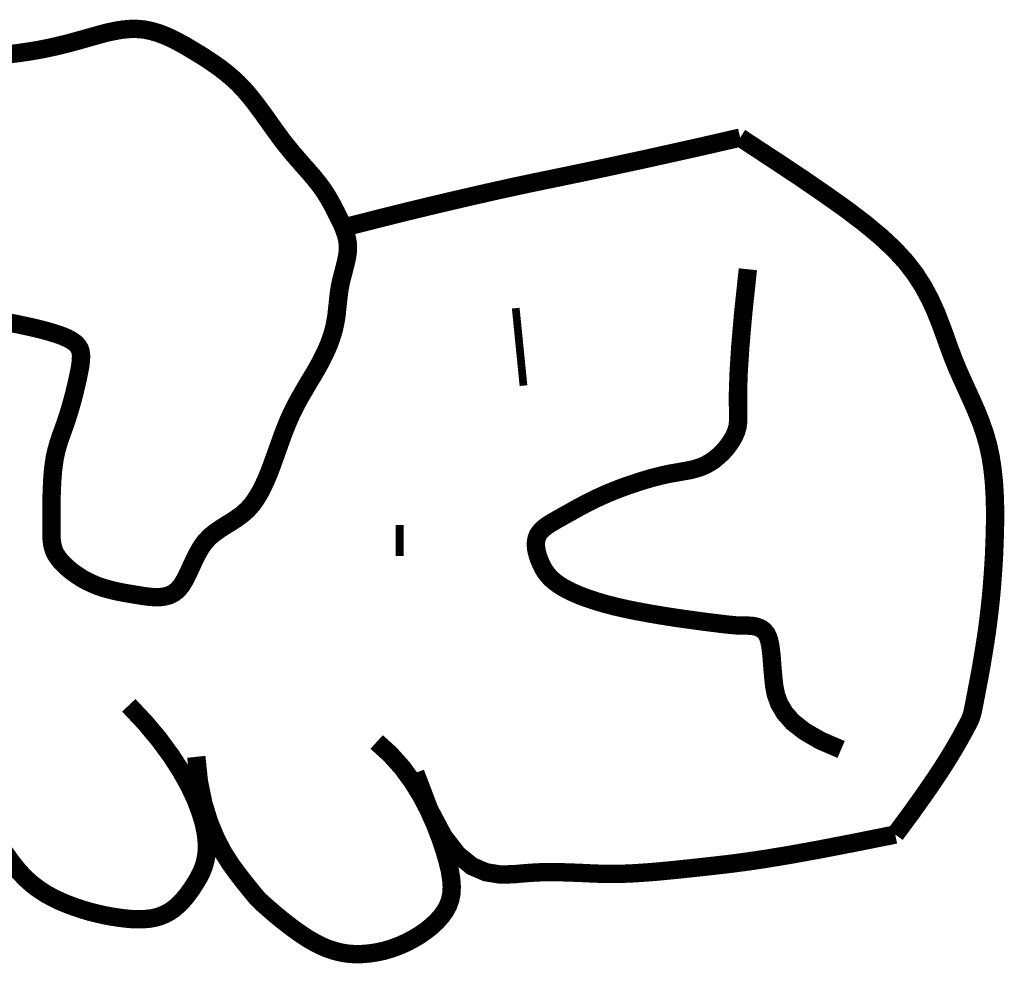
# Model space of a CAD drawing. Header units: inches. Extents: x 1.1 to 12.1, y -2.2 to 6.3.
# Tile 5 of 150: x 2.959 to 3.083, y -1.144 to -1.026. Entities that reach past the tile are written whole.
import ezdxf

# ---------------------------------------------------------------- set-up
doc = ezdxf.new("R2010")
doc.units = ezdxf.units.IN
doc.header["$MEASUREMENT"] = 0
doc.layers.add('FACE', color=160, linetype='Continuous')

msp = doc.modelspace()

# ---------------------------------------------------------------- linework, layer by layer
at = {"layer": 'FACE', "color": 5}
for points, const_width in [([(2.95807, -1.03001), (2.95932, -1.02985), (2.96051, -1.02968), (2.96162, -1.02949), (2.96267, -1.02929), (2.96367, -1.02907), (2.96461, -1.02885), (2.96552, -1.02862), (2.9664, -1.02838), (2.96726, -1.02814), (2.96811, -1.0279), (2.96896, -1.02766), (2.9698, -1.02743), (2.97065, -1.02722), (2.9715, -1.02705), (2.97235, -1.02692), (2.9732, -1.02685), (2.97405, -1.02685), (2.9749, -1.02692), (2.97574, -1.02709), (2.97659, -1.02733), (2.97743, -1.02764), (2.97827, -1.02801), (2.9791, -1.02843), (2.97992, -1.02887), (2.98073, -1.02935), (2.98153, -1.02983), (2.98231, -1.03031), (2.98307, -1.03081), (2.98382, -1.03132), (2.98456, -1.03185), (2.98528, -1.03241), (2.98598, -1.03301), (2.98667, -1.03365), (2.98735, -1.03435), (2.98801, -1.03511), (2.98866, -1.03591), (2.98929, -1.03675), (2.98992, -1.0376), (2.99054, -1.03847), (2.99115, -1.03933), (2.99176, -1.04017), (2.99236, -1.04098), (2.99297, -1.04174), (2.99357, -1.04247), (2.99416, -1.04315), (2.99473, -1.04381), (2.99528, -1.04443), (2.9958, -1.04502), (2.99629, -1.0456), (2.99673, -1.04615), (2.99714, -1.04669), (2.9975, -1.04721), (2.99783, -1.04773), (2.99813, -1.04823), (2.99841, -1.04873), (2.99867, -1.04922), (2.99892, -1.0497), (2.99916, -1.05019), (2.9994, -1.05067), (2.99964, -1.05116), (2.99985, -1.05165), (3.00005, -1.05215), (3.00022, -1.05265), (3.00034, -1.05317), (3.00043, -1.05369), (3.00046, -1.05423), (3.00043, -1.05478), (3.00035, -1.05535), (3.00023, -1.05593), (3.00009, -1.05651), (2.99994, -1.05711), (2.99978, -1.05771), (2.99962, -1.05831), (2.99949, -1.05892), (2.99938, -1.05953), (2.9993, -1.06013), (2.99923, -1.06074), (2.99917, -1.06134), (2.9991, -1.06195), (2.99904, -1.06256), (2.99895, -1.06316), (2.99884, -1.06377), (2.99871, -1.06438), (2.99854, -1.06499), (2.99834, -1.0656), (2.99812, -1.06622), (2.99786, -1.06684), (2.99757, -1.06748), (2.99725, -1.06812), (2.99691, -1.06878), (2.99653, -1.06946), (2.99613, -1.07015), (2.99571, -1.07084), (2.99529, -1.07155), (2.99487, -1.07227), (2.99445, -1.07299), (2.99405, -1.07372), (2.99368, -1.07444), (2.99333, -1.07517), (2.993, -1.0759), (2.9927, -1.07664), (2.9924, -1.07739), (2.99212, -1.07816), (2.99184, -1.07895), (2.99155, -1.07975), (2.99125, -1.08059), (2.99094, -1.08145), (2.99061, -1.08233), (2.99025, -1.0832), (2.98986, -1.08406), (2.98943, -1.0849), (2.98896, -1.08568), (2.98844, -1.08641), (2.98786, -1.08706), (2.98723, -1.08762), (2.98655, -1.08812), (2.98585, -1.08858), (2.98514, -1.08902), (2.98443, -1.08947), (2.98375, -1.08995), (2.98311, -1.09048), (2.98253, -1.0911), (2.98202, -1.09182), (2.98157, -1.09261), (2.98116, -1.09344), (2.98077, -1.09428), (2.9804, -1.09509), (2.98001, -1.09585), (2.9796, -1.09653), (2.97914, -1.09709), (2.97862, -1.0975), (2.97806, -1.09778), (2.97745, -1.09794), (2.97679, -1.09802), (2.97611, -1.09801), (2.97541, -1.09795), (2.97469, -1.09785), (2.97397, -1.09773), (2.97324, -1.09761), (2.97251, -1.09749), (2.97179, -1.09735), (2.97108, -1.09719), (2.97037, -1.09701), (2.96967, -1.09681), (2.96898, -1.09656), (2.96831, -1.09628), (2.96765, -1.09596), (2.96701, -1.0956), (2.96641, -1.0952), (2.96584, -1.09479), (2.96532, -1.09436), (2.96485, -1.09392), (2.96444, -1.09348), (2.9641, -1.09305), (2.96383, -1.09263), (2.96363, -1.09221), (2.96349, -1.09178), (2.96339, -1.09131), (2.96333, -1.0908), (2.9633, -1.09023), (2.96329, -1.08959), (2.96329, -1.08885), (2.96329, -1.08801), (2.96329, -1.08709), (2.96331, -1.08612), (2.96333, -1.08511), (2.96337, -1.0841), (2.96342, -1.0831), (2.9635, -1.08214), (2.96361, -1.08125), (2.96374, -1.08044), (2.96391, -1.07971), (2.96409, -1.07903), (2.96429, -1.07838), (2.96451, -1.07775), (2.96474, -1.07711), (2.96498, -1.07645), (2.96522, -1.07575), (2.96546, -1.075), (2.9657, -1.0742), (2.96593, -1.07337), (2.96615, -1.07254), (2.96635, -1.07171), (2.96654, -1.07091), (2.9667, -1.07015), (2.96684, -1.06945), (2.96694, -1.06882), (2.967, -1.06825), (2.96701, -1.06775), (2.96696, -1.0673), (2.96683, -1.0669), (2.96661, -1.06654), (2.96629, -1.0662), (2.96586, -1.06589), (2.96532, -1.06559), (2.96467, -1.06531), (2.96392, -1.06505), (2.96309, -1.06479), (2.9622, -1.06455), (2.96125, -1.06431), (2.96026, -1.06409), (2.95923, -1.06387), (2.95819, -1.06366), (2.95713, -1.06344)], 0.0023), ([(2.99988, -1.05173), (2.99991, -1.05172), (3.00264, -1.05103), (3.00539, -1.05033), (3.00815, -1.04965), (3.01088, -1.04899), (3.01359, -1.04835), (3.01627, -1.04773), (3.01892, -1.04713), (3.02155, -1.04655), (3.02415, -1.046), (3.02673, -1.04547), (3.02933, -1.04493), (3.03201, -1.04437), (3.03475, -1.04378), (3.03758, -1.04317), (3.04047, -1.04253), (3.04344, -1.04187), (3.04648, -1.04118), (3.0496, -1.04046)], 0.0023), ([(3.0496, -1.04046), (3.05359, -1.04308), (3.05712, -1.04542), (3.06022, -1.04754), (3.06292, -1.04946), (3.06525, -1.05123), (3.06725, -1.05289), (3.06895, -1.05448), (3.07038, -1.05604), (3.07157, -1.05759), (3.07256, -1.05914), (3.07339, -1.06069), (3.07409, -1.06222), (3.07469, -1.06373), (3.07524, -1.06522), (3.07576, -1.06668), (3.07629, -1.06809), (3.07685, -1.06947), (3.07745, -1.07081), (3.07805, -1.07213), (3.07865, -1.07345), (3.07923, -1.07477), (3.07977, -1.07612), (3.08025, -1.0775), (3.08066, -1.07892), (3.08098, -1.0804), (3.08122, -1.08194), (3.08139, -1.0835), (3.08149, -1.08509), (3.08154, -1.08668), (3.08155, -1.08827), (3.08152, -1.08983), (3.08147, -1.09137), (3.08141, -1.09286), (3.08132, -1.09432), (3.08122, -1.09574), (3.08111, -1.09713), (3.08098, -1.09849), (3.08083, -1.09984), (3.08067, -1.10117), (3.08049, -1.1025), (3.08029, -1.10382), (3.08008, -1.10512), (3.07987, -1.10637), (3.07966, -1.10756), (3.07945, -1.10867), (3.07926, -1.10967), (3.07909, -1.11055), (3.07895, -1.11129), (3.07883, -1.11187), (3.07874, -1.11233), (3.07864, -1.1127), (3.07853, -1.11304), (3.0784, -1.11337), (3.07822, -1.11374), (3.07798, -1.1142), (3.07767, -1.11478), (3.07727, -1.11551), (3.07674, -1.11644), (3.07606, -1.1176), (3.07519, -1.119), (3.07408, -1.12069), (3.07271, -1.12269), (3.07104, -1.12503), (3.06904, -1.12774)], 0.0023), ([(3.05057, -1.05695), (3.04998, -1.06246), (3.04961, -1.06674), (3.04941, -1.06997), (3.04933, -1.07232), (3.04933, -1.07398), (3.04936, -1.07513), (3.04936, -1.07594), (3.04929, -1.0766), (3.04911, -1.07724), (3.04883, -1.0779), (3.04845, -1.07854), (3.048, -1.07917), (3.04749, -1.07977), (3.04693, -1.08031), (3.04634, -1.0808), (3.04574, -1.0812), (3.04513, -1.08153), (3.04452, -1.08177), (3.04389, -1.08196), (3.04323, -1.08212), (3.04255, -1.08224), (3.04183, -1.08237), (3.04106, -1.0825), (3.04024, -1.08266), (3.03937, -1.08287), (3.03844, -1.08311), (3.03749, -1.08339), (3.03652, -1.0837), (3.03556, -1.08402), (3.0346, -1.08437), (3.03368, -1.08473), (3.03281, -1.08509), (3.03199, -1.08546), (3.03122, -1.08582), (3.03051, -1.08618), (3.02984, -1.08653), (3.0292, -1.08687), (3.0286, -1.08721), (3.02803, -1.08753), (3.02747, -1.08784), (3.02694, -1.08814), (3.02642, -1.08843), (3.02594, -1.08871), (3.02549, -1.089), (3.02509, -1.08929), (3.02475, -1.0896), (3.02446, -1.08992), (3.02424, -1.09027), (3.0241, -1.09065), (3.02402, -1.09105), (3.024, -1.09147), (3.02404, -1.09191), (3.02412, -1.09235), (3.02424, -1.09279), (3.02439, -1.09323), (3.02457, -1.09367), (3.02476, -1.09408), (3.02497, -1.09449), (3.02522, -1.09488), (3.02552, -1.09526), (3.02586, -1.09564), (3.02627, -1.09601), (3.02675, -1.09637), (3.02732, -1.09674), (3.02797, -1.0971), (3.02871, -1.09746), (3.02955, -1.09782), (3.03049, -1.09817), (3.03152, -1.09851), (3.03266, -1.09885), (3.0339, -1.09917), (3.03524, -1.09948), (3.03668, -1.09977), (3.03819, -1.10005), (3.03972, -1.10031), (3.04124, -1.10055), (3.04271, -1.10076), (3.04408, -1.10095), (3.04533, -1.10112), (3.0464, -1.10125), (3.04727, -1.10136), (3.04795, -1.10144), (3.0485, -1.10149), (3.04892, -1.10153), (3.04926, -1.10156), (3.04956, -1.10157), (3.04983, -1.10157), (3.05011, -1.10157), (3.05044, -1.10157), (3.05079, -1.10159), (3.05117, -1.10162), (3.05155, -1.10169), (3.05192, -1.10181), (3.05227, -1.10198), (3.05259, -1.10222), (3.05286, -1.10254), (3.05308, -1.10295), (3.05324, -1.10345), (3.05337, -1.10403), (3.05346, -1.10469), (3.05354, -1.10544), (3.0536, -1.10626), (3.05367, -1.10715), (3.05376, -1.10812), (3.05387, -1.10915), (3.05409, -1.11024), (3.0545, -1.11136), (3.05518, -1.11251), (3.05621, -1.11368), (3.05768, -1.11483), (3.05967, -1.11598), (3.06225, -1.11709)], 0.0023), ([(3.02148, -1.06182), (3.02245, -1.07152)], 0.000969), ([(3.00694, -1.08899), (3.00694, -1.09287)], 0.000969), ([(2.97299, -1.11156), (2.97504, -1.11373), (2.9768, -1.11584), (2.9783, -1.11788), (2.97956, -1.11983), (2.98058, -1.12168), (2.98139, -1.12341), (2.98199, -1.12501), (2.98242, -1.12646), (2.98267, -1.12776), (2.98278, -1.12891), (2.98276, -1.12994), (2.98262, -1.13086), (2.9824, -1.13169), (2.9821, -1.13244), (2.98175, -1.13314), (2.98136, -1.13379), (2.98096, -1.13442), (2.98053, -1.13503), (2.98009, -1.1356), (2.97963, -1.13613), (2.97914, -1.13661), (2.97863, -1.13705), (2.97808, -1.13742), (2.97751, -1.13773), (2.9769, -1.13798), (2.97626, -1.13816), (2.97558, -1.13828), (2.97487, -1.13834), (2.97413, -1.13836), (2.97336, -1.13833), (2.97256, -1.13826), (2.97172, -1.13815), (2.97086, -1.13802), (2.96997, -1.13785), (2.96907, -1.13765), (2.96815, -1.13742), (2.96722, -1.13715), (2.96629, -1.13684), (2.96537, -1.1365), (2.96445, -1.13612), (2.96355, -1.13569), (2.96266, -1.13521), (2.96179, -1.13465), (2.96092, -1.134), (2.96005, -1.13323), (2.95919, -1.13232), (2.95834, -1.13126), (2.95747, -1.13004)], 0.0023), ([(3.00405, -1.11615), (3.00575, -1.11769), (3.00725, -1.11936), (3.00855, -1.12113), (3.00966, -1.12294), (3.0106, -1.12475), (3.01138, -1.12651), (3.01203, -1.12819), (3.01254, -1.12972), (3.01294, -1.13109), (3.01323, -1.1323), (3.0134, -1.13336), (3.01346, -1.13431), (3.01342, -1.13516), (3.01326, -1.13593), (3.013, -1.13664), (3.01263, -1.13732), (3.01215, -1.13798), (3.01158, -1.13862), (3.01093, -1.13923), (3.0102, -1.13981), (3.00942, -1.14035), (3.00858, -1.14085), (3.00771, -1.1413), (3.00681, -1.14169), (3.00589, -1.14203), (3.00497, -1.1423), (3.00404, -1.1425), (3.00311, -1.14264), (3.00218, -1.14271), (3.00127, -1.14272), (3.00037, -1.14265), (2.9995, -1.1425), (2.99865, -1.14228), (2.99783, -1.142), (2.99704, -1.14166), (2.99628, -1.14127), (2.99554, -1.14085), (2.99484, -1.1404), (2.99416, -1.13993), (2.99352, -1.13947), (2.99291, -1.139), (2.99233, -1.13855), (2.99179, -1.13811), (2.99129, -1.1377), (2.99085, -1.13732), (2.99045, -1.13697), (2.99011, -1.13667), (2.98982, -1.13642), (2.9896, -1.13622), (2.98941, -1.13604), (2.98922, -1.13585), (2.98901, -1.13562), (2.98875, -1.1353), (2.9884, -1.13488), (2.98795, -1.13432), (2.98735, -1.13358), (2.98661, -1.13262), (2.98575, -1.13144), (2.98483, -1.12999), (2.98392, -1.12826), (2.98307, -1.12622), (2.98234, -1.12385), (2.98178, -1.12112), (2.98145, -1.11801)], 0.0023), ([(3.06904, -1.12774), (3.0638, -1.12879), (3.05945, -1.12963), (3.05586, -1.13028), (3.05292, -1.13077), (3.05049, -1.13113), (3.04846, -1.1314), (3.04671, -1.1316), (3.0451, -1.13178), (3.04355, -1.13195), (3.04202, -1.13211), (3.04052, -1.13226), (3.03905, -1.1324), (3.03762, -1.13251), (3.03621, -1.1326), (3.03484, -1.13266), (3.03351, -1.13268), (3.0322, -1.13266), (3.03092, -1.13261), (3.02964, -1.13255), (3.02835, -1.1325), (3.02702, -1.13246), (3.02566, -1.13245), (3.02423, -1.13248), (3.02273, -1.13258), (3.02114, -1.13272), (3.01948, -1.13274), (3.01776, -1.13247), (3.016, -1.13171), (3.01421, -1.13027), (3.01243, -1.12797), (3.01065, -1.12462), (3.0089, -1.12003)], 0.0023)]:
    msp.add_lwpolyline(points, dxfattribs=dict(at, const_width=const_width))

doc.saveas('drawing.dxf')
